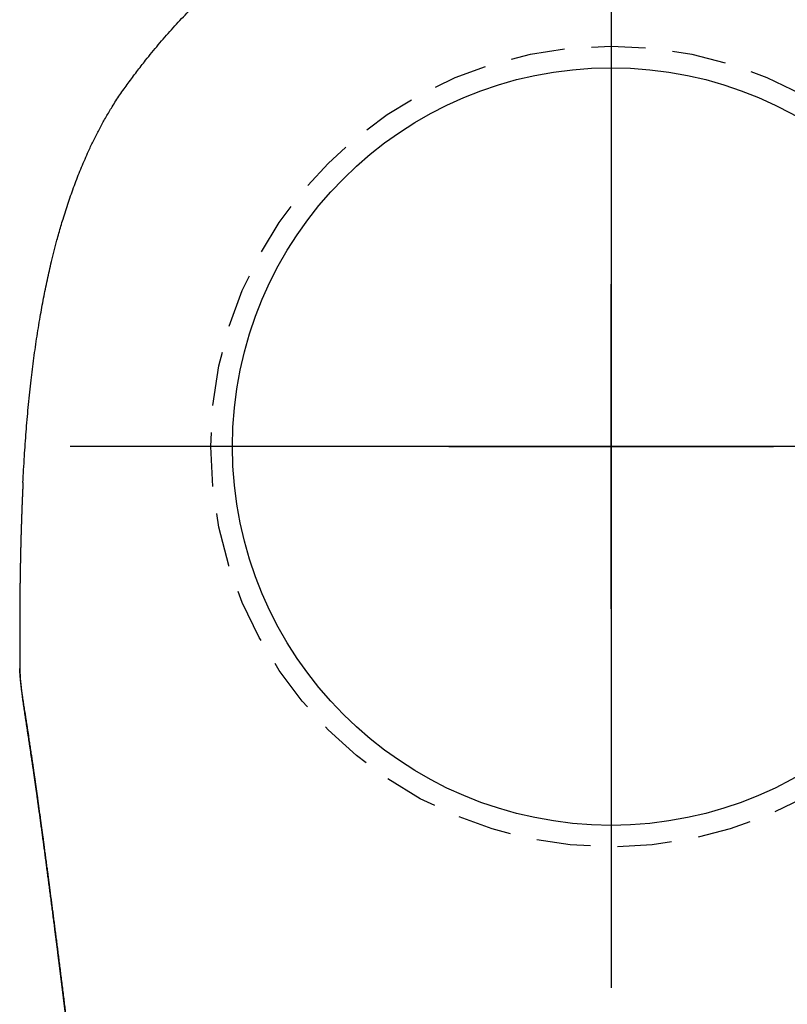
# Model space of a CAD drawing. Header units: centimetres. Extents: x 4120 to 19220, y -7417 to 180.
# Tile 201 of 223: x 18068.01 to 18071.56, y -2496.04 to -2491.49. Entities that reach past the tile are written whole.
import ezdxf

# ---------------------------------------------------------------- set-up
doc = ezdxf.new("R2010")
doc.units = ezdxf.units.CM
doc.linetypes.add('HIDDEN', pattern=[0.375, 0.25, -0.125])
doc.layers.add('URZĄDZENIA SANITARNE', color=6, linetype='Continuous')

# ---------------------------------------------------------------- blocks, each defined once
blk = doc.blocks.new('ORAS_ELECTRA')
blk.add_line((-2.7328, -1.0256), (-2.7328, -1.0252))
for points in [[(0, -0.75), (0, 0.75)], [(-0.75, 0), (0.75, 0)]]:
    blk.add_lwpolyline(points)
at = {"color": 9, "linetype": 'HIDDEN', "true_color": 0xb8b8b8}
blk.add_circle((0, 0), 1.85, dxfattribs=at)
for points, knots in [([(-2.7182, -0.1668), (-2.7172, -0.147), (-2.7152, -0.1063), (-2.7117, -0.0469), (-2.7078, 0.0115), (-2.7036, 0.0679), (-2.699, 0.1243), (-2.6939, 0.1806), (-2.6883, 0.2369), (-2.6824, 0.2915), (-2.6762, 0.3443), (-2.6697, 0.3955), (-2.6627, 0.4466), (-2.6553, 0.4977), (-2.6473, 0.5486), (-2.6392, 0.5968), (-2.6311, 0.6423), (-2.6231, 0.6849), (-2.6146, 0.7275), (-2.6057, 0.77), (-2.5963, 0.8124), (-2.5859, 0.8571), (-2.5743, 0.904), (-2.5628, 0.9477), (-2.5523, 0.9857), (-2.5429, 1.0183), (-2.5325, 1.053), (-2.5209, 1.0898), (-2.5081, 1.1286), (-2.4948, 1.1673), (-2.4808, 1.2057), (-2.4663, 1.244), (-2.4512, 1.2817), (-2.4356, 1.3189), (-2.4213, 1.3513), (-2.4083, 1.3796), (-2.3969, 1.4036), (-2.3851, 1.4276), (-2.3729, 1.4516), (-2.3603, 1.4755), (-2.3474, 1.4993), (-2.334, 1.5228), (-2.3203, 1.5462), (-2.3052, 1.571), (-2.2886, 1.5972), (-2.2703, 1.6248), (-2.2513, 1.652), (-2.2319, 1.6788), (-2.2121, 1.7055), (-2.1921, 1.732), (-2.1719, 1.7583), (-2.1487, 1.7879), (-2.1224, 1.8204), (-2.0928, 1.8559), (-2.0627, 1.891), (-2.032, 1.9257), (-2.0008, 1.9598), (-1.9695, 1.993), (-1.9381, 2.0251), (-1.9068, 2.0562), (-1.875, 2.0868), (-1.8449, 2.1148), (-1.8168, 2.1402), (-1.7907, 2.1632), (-1.7642, 2.1858), (-1.7375, 2.2081), (-1.7104, 2.2301), (-1.6829, 2.2517), (-1.6552, 2.2729), (-1.6274, 2.2936), (-1.5994, 2.3137), (-1.5714, 2.3334), (-1.5432, 2.3526), (-1.5146, 2.3715), (-1.4857, 2.39), (-1.4549, 2.4091), (-1.4219, 2.4289), (-1.3868, 2.4491), (-1.3514, 2.4687), (-1.3156, 2.4877), (-1.2794, 2.5062), (-1.2429, 2.524), (-1.206, 2.5412), (-1.1713, 2.5568), (-1.1388, 2.5707), (-1.1085, 2.5832), (-1.078, 2.5953), (-1.0466, 2.6073), (-1.0143, 2.6191), (-0.981, 2.6307), (-0.9476, 2.6418), (-0.914, 2.6524), (-0.8774, 2.6635), (-0.8377, 2.6747), (-0.7949, 2.6861), (-0.752, 2.6968), (-0.7093, 2.7066), (-0.667, 2.7156), (-0.625, 2.7239), (-0.5829, 2.7315), (-0.5406, 2.7385), (-0.4982, 2.7449), (-0.4556, 2.7507), (-0.413, 2.756), (-0.3692, 2.7607), (-0.3242, 2.765), (-0.2781, 2.7687), (-0.2319, 2.7718), (-0.1856, 2.7743), (-0.1393, 2.7762), (-0.0929, 2.7775), (-0.0464, 2.7784), (-0.0155, 2.7785), (0, 2.7785)], [0, 0, 0, 0, 0.013173, 0.026968, 0.039452, 0.051937, 0.064422, 0.076914, 0.089407, 0.101899, 0.113285, 0.124672, 0.136058, 0.147455, 0.158851, 0.170247, 0.179829, 0.189411, 0.198992, 0.208583, 0.218175, 0.227766, 0.23898, 0.250194, 0.257677, 0.26516, 0.272643, 0.281669, 0.290696, 0.299723, 0.308767, 0.317812, 0.326856, 0.335668, 0.34448, 0.350363, 0.356246, 0.362128, 0.368095, 0.374062, 0.380028, 0.386007, 0.391986, 0.397965, 0.405267, 0.412569, 0.419883, 0.427198, 0.434531, 0.441864, 0.4492, 0.456536, 0.466738, 0.476941, 0.487144, 0.497369, 0.507594, 0.517819, 0.527563, 0.537306, 0.54706, 0.556814, 0.564498, 0.572181, 0.57987, 0.587559, 0.595265, 0.602971, 0.610683, 0.618395, 0.625946, 0.633498, 0.64105, 0.648615, 0.656181, 0.663746, 0.672684, 0.681623, 0.690563, 0.699501, 0.708481, 0.717462, 0.726443, 0.735423, 0.742659, 0.749896, 0.757138, 0.764379, 0.772158, 0.779938, 0.787719, 0.795499, 0.803277, 0.813049, 0.822822, 0.832595, 0.842367, 0.851817, 0.861268, 0.870718, 0.880168, 0.889651, 0.899134, 0.908618, 0.918101, 0.928321, 0.938541, 0.948768, 0.958996, 0.969244, 0.979492, 0.989746, 1, 1, 1, 1]), ([(2.6687, 0.4019), (2.6666, 0.4174), (2.6629, 0.4456), (2.6569, 0.4863), (2.6511, 0.5241), (2.6451, 0.5618), (2.6384, 0.6015), (2.631, 0.6429), (2.6228, 0.6863), (2.6142, 0.7295), (2.6051, 0.7727), (2.5955, 0.8158), (2.5855, 0.8586), (2.575, 0.901), (2.564, 0.9432), (2.5525, 0.9852), (2.5404, 1.0269), (2.5278, 1.0682), (2.5146, 1.1092), (2.5008, 1.15), (2.4876, 1.1872), (2.4752, 1.2207), (2.4636, 1.2507), (2.4516, 1.2806), (2.4392, 1.3103), (2.4264, 1.3399), (2.4131, 1.3693), (2.3994, 1.3986), (2.3845, 1.429), (2.3683, 1.4605), (2.3527, 1.4895), (2.3387, 1.5147), (2.3263, 1.5361), (2.3125, 1.5592), (2.2971, 1.5839), (2.28, 1.6101), (2.2625, 1.636), (2.2424, 1.6644), (2.2197, 1.6954), (2.1946, 1.7289), (2.17, 1.7608), (2.1459, 1.7913), (2.1224, 1.8203), (2.0986, 1.849), (2.0744, 1.8775), (2.0498, 1.9056), (2.0236, 1.9349), (1.9958, 1.9652), (1.9661, 1.9964), (1.936, 2.0272), (1.9054, 2.0576), (1.8742, 2.0875), (1.8443, 2.1153), (1.8157, 2.1411), (1.7885, 2.1651), (1.761, 2.1886), (1.733, 2.2117), (1.7048, 2.2345), (1.6762, 2.2569), (1.6472, 2.2789), (1.6167, 2.3014), (1.5845, 2.3243), (1.5507, 2.3476), (1.5164, 2.3703), (1.4818, 2.3925), (1.4467, 2.4141), (1.4111, 2.4351), (1.3753, 2.4556), (1.3419, 2.4738), (1.3111, 2.49), (1.2831, 2.5043), (1.2548, 2.5182), (1.2264, 2.5318), (1.1977, 2.545), (1.1687, 2.5579), (1.1395, 2.5704), (1.1098, 2.5826), (1.0801, 2.5945), (1.0473, 2.607), (1.0114, 2.6201), (0.9725, 2.6336), (0.9332, 2.6464), (0.8938, 2.6586), (0.8541, 2.6701), (0.8161, 2.6806), (0.7797, 2.6899), (0.7452, 2.6983), (0.7105, 2.7063), (0.6756, 2.7138), (0.6407, 2.7208), (0.6056, 2.7274), (0.5704, 2.7336), (0.5333, 2.7397), (0.4941, 2.7455), (0.4529, 2.7511), (0.4116, 2.7561), (0.3687, 2.7607), (0.3242, 2.765), (0.2781, 2.7687), (0.2319, 2.7718), (0.1856, 2.7743), (0.1392, 2.7762), (0.0928, 2.7775), (0.0464, 2.7784), (0.0155, 2.7785), (0, 2.7785)], [0, 0, 0, 0, 0.011884, 0.021541, 0.031198, 0.040858, 0.050517, 0.061658, 0.072798, 0.083938, 0.09509, 0.106242, 0.117393, 0.128399, 0.139405, 0.150419, 0.161432, 0.172305, 0.183178, 0.19406, 0.204942, 0.213072, 0.221203, 0.229333, 0.237463, 0.245619, 0.253775, 0.261931, 0.270086, 0.279443, 0.288799, 0.295047, 0.301296, 0.307544, 0.315447, 0.323352, 0.331258, 0.339161, 0.34974, 0.36032, 0.370899, 0.380327, 0.389756, 0.399185, 0.408626, 0.418068, 0.427509, 0.43839, 0.449271, 0.460152, 0.471056, 0.481961, 0.492865, 0.502019, 0.511174, 0.520329, 0.529483, 0.538667, 0.547851, 0.557036, 0.566219, 0.5766, 0.586982, 0.597364, 0.607745, 0.618173, 0.628604, 0.639034, 0.649463, 0.65742, 0.665378, 0.673335, 0.681305, 0.689275, 0.697245, 0.705338, 0.713432, 0.721531, 0.729629, 0.740047, 0.750464, 0.760882, 0.771325, 0.781768, 0.792212, 0.801205, 0.8102, 0.819195, 0.828189, 0.837207, 0.846227, 0.855246, 0.864265, 0.874765, 0.885266, 0.895775, 0.906283, 0.917982, 0.929681, 0.941381, 0.953079, 0.964809, 0.97654, 0.98827, 1, 1, 1, 1]), ([(-2.7182, -0.1668), (-2.7182, -0.1669), (-2.7183, -0.1674), (-2.7183, -0.1684), (-2.7184, -0.1699), (-2.7185, -0.1716), (-2.7185, -0.1734), (-2.7186, -0.1751), (-2.7187, -0.1766), (-2.7188, -0.178), (-2.7188, -0.1794), (-2.7189, -0.1809), (-2.719, -0.1822), (-2.719, -0.1835), (-2.7191, -0.1849), (-2.7192, -0.1864), (-2.7192, -0.1881), (-2.7193, -0.1901), (-2.7194, -0.192), (-2.7195, -0.1939), (-2.7196, -0.1957), (-2.7197, -0.1974), (-2.7197, -0.1989), (-2.7198, -0.2003), (-2.7199, -0.2018), (-2.7199, -0.2033), (-2.72, -0.2052), (-2.7201, -0.2073), (-2.7202, -0.2095), (-2.7203, -0.2117), (-2.7204, -0.2137), (-2.7205, -0.2155), (-2.7205, -0.217), (-2.7206, -0.2184), (-2.7206, -0.2196), (-2.7207, -0.221), (-2.7208, -0.2225), (-2.7208, -0.2242), (-2.7209, -0.2262), (-2.721, -0.2284), (-2.7211, -0.2307), (-2.7212, -0.2329), (-2.7213, -0.2347), (-2.7213, -0.2361), (-2.7214, -0.2373), (-2.7214, -0.2384), (-2.7215, -0.2395), (-2.7215, -0.2406), (-2.7216, -0.2418), (-2.7216, -0.243), (-2.7217, -0.2444), (-2.7218, -0.2459), (-2.7218, -0.2476), (-2.7219, -0.2495), (-2.722, -0.2514), (-2.722, -0.2532), (-2.7221, -0.2548), (-2.7222, -0.2561), (-2.7222, -0.2574), (-2.7223, -0.2587), (-2.7223, -0.26), (-2.7224, -0.2616), (-2.7225, -0.2633), (-2.7225, -0.2653), (-2.7226, -0.2674), (-2.7227, -0.2695), (-2.7228, -0.2714), (-2.7228, -0.2731), (-2.7229, -0.2747), (-2.723, -0.2761), (-2.723, -0.2774), (-2.7231, -0.2788), (-2.7231, -0.2804), (-2.7232, -0.2821), (-2.7233, -0.2841), (-2.7233, -0.2863), (-2.7234, -0.2886), (-2.7235, -0.2908), (-2.7236, -0.2929), (-2.7237, -0.2947), (-2.7237, -0.2962), (-2.7238, -0.2976), (-2.7238, -0.299), (-2.7239, -0.3004), (-2.7239, -0.3018), (-2.724, -0.3035), (-2.724, -0.3053), (-2.7241, -0.3072), (-2.7242, -0.3091), (-2.7242, -0.311), (-2.7243, -0.3127), (-2.7244, -0.3142), (-2.7244, -0.3155), (-2.7245, -0.3167), (-2.7245, -0.3179), (-2.7245, -0.3192), (-2.7246, -0.3205), (-2.7246, -0.3219), (-2.7247, -0.3236), (-2.7248, -0.3256), (-2.7248, -0.3277), (-2.7249, -0.3299), (-2.725, -0.3321), (-2.7251, -0.3341), (-2.7251, -0.3359), (-2.7252, -0.3375), (-2.7252, -0.339), (-2.7253, -0.3405), (-2.7253, -0.3422), (-2.7254, -0.3439), (-2.7254, -0.3459), (-2.7255, -0.3481), (-2.7256, -0.3505), (-2.7257, -0.3529), (-2.7257, -0.355), (-2.7258, -0.3567), (-2.7258, -0.358), (-2.7259, -0.3593), (-2.7259, -0.3605), (-2.726, -0.3617), (-2.726, -0.363), (-2.7261, -0.3645), (-2.7261, -0.3662), (-2.7262, -0.3681), (-2.7262, -0.3702), (-2.7263, -0.3723), (-2.7264, -0.3744), (-2.7264, -0.3763), (-2.7265, -0.3782), (-2.7265, -0.3798), (-2.7266, -0.3812), (-2.7266, -0.3825), (-2.7266, -0.3838), (-2.7267, -0.385), (-2.7267, -0.3864), (-2.7268, -0.3878), (-2.7268, -0.3894), (-2.7269, -0.3912), (-2.7269, -0.3932), (-2.727, -0.3954), (-2.7271, -0.3976), (-2.7271, -0.3998), (-2.7272, -0.4018), (-2.7272, -0.4036), (-2.7273, -0.4055), (-2.7273, -0.4075), (-2.7274, -0.4097), (-2.7275, -0.4119), (-2.7275, -0.414), (-2.7276, -0.416), (-2.7276, -0.418), (-2.7277, -0.42), (-2.7277, -0.4217), (-2.7278, -0.4231), (-2.7278, -0.4243), (-2.7278, -0.4254), (-2.7279, -0.4265), (-2.7279, -0.4277), (-2.7279, -0.4289), (-2.728, -0.4302), (-2.728, -0.4316), (-2.728, -0.4331), (-2.7281, -0.435), (-2.7282, -0.437), (-2.7282, -0.4392), (-2.7283, -0.4414), (-2.7283, -0.4435), (-2.7284, -0.4454), (-2.7284, -0.447), (-2.7284, -0.4484), (-2.7285, -0.4495), (-2.7285, -0.4505), (-2.7285, -0.4514), (-2.7285, -0.4524), (-2.7286, -0.4533), (-2.7286, -0.4543), (-2.7286, -0.4554), (-2.7287, -0.4567), (-2.7287, -0.4584), (-2.7287, -0.4605), (-2.7288, -0.4627), (-2.7289, -0.4651), (-2.7289, -0.4672), (-2.729, -0.4692), (-2.729, -0.4711), (-2.729, -0.4728), (-2.7291, -0.4743), (-2.7291, -0.4758), (-2.7291, -0.4772), (-2.7292, -0.4788), (-2.7292, -0.4805), (-2.7293, -0.4824), (-2.7293, -0.4846), (-2.7294, -0.4869), (-2.7294, -0.4893), (-2.7295, -0.4916), (-2.7295, -0.4938), (-2.7296, -0.4959), (-2.7296, -0.4978), (-2.7297, -0.4996), (-2.7297, -0.5012), (-2.7297, -0.5027), (-2.7298, -0.5043), (-2.7298, -0.5061), (-2.7298, -0.508), (-2.7299, -0.5101), (-2.7299, -0.5122), (-2.73, -0.5144), (-2.73, -0.5167), (-2.7301, -0.5189), (-2.7301, -0.5212), (-2.7302, -0.5233), (-2.7302, -0.5253), (-2.7302, -0.5274), (-2.7303, -0.5294), (-2.7303, -0.5314), (-2.7304, -0.5334), (-2.7304, -0.5357), (-2.7304, -0.5381), (-2.7305, -0.5404), (-2.7305, -0.5427), (-2.7306, -0.5449), (-2.7306, -0.547), (-2.7306, -0.549), (-2.7307, -0.5509), (-2.7307, -0.5529), (-2.7308, -0.5549), (-2.7308, -0.557), (-2.7308, -0.5594), (-2.7309, -0.5622), (-2.7309, -0.565), (-2.731, -0.5677), (-2.731, -0.5702), (-2.7311, -0.5724), (-2.7311, -0.5743), (-2.7311, -0.576), (-2.7312, -0.5776), (-2.7312, -0.5792), (-2.7312, -0.5806), (-2.7312, -0.5818), (-2.7312, -0.583), (-2.7313, -0.5843), (-2.7313, -0.5859), (-2.7313, -0.5877), (-2.7313, -0.5896), (-2.7314, -0.5918), (-2.7314, -0.594), (-2.7315, -0.5963), (-2.7315, -0.5984), (-2.7315, -0.6001), (-2.7315, -0.6017), (-2.7316, -0.6031), (-2.7316, -0.6045), (-2.7316, -0.6059), (-2.7316, -0.6073), (-2.7316, -0.6088), (-2.7317, -0.6106), (-2.7317, -0.6128), (-2.7317, -0.6152), (-2.7318, -0.6178), (-2.7318, -0.6203), (-2.7318, -0.6226), (-2.7319, -0.6245), (-2.7319, -0.6261), (-2.7319, -0.6275), (-2.7319, -0.6287), (-2.7319, -0.63), (-2.732, -0.6315), (-2.732, -0.6332), (-2.732, -0.6349), (-2.732, -0.6367), (-2.732, -0.6386), (-2.7321, -0.6407), (-2.7321, -0.643), (-2.7321, -0.6455), (-2.7322, -0.648), (-2.7322, -0.6505), (-2.7322, -0.653), (-2.7323, -0.6554), (-2.7323, -0.6577), (-2.7323, -0.6597), (-2.7323, -0.6617), (-2.7323, -0.6633), (-2.7324, -0.6647), (-2.7324, -0.666), (-2.7324, -0.6674), (-2.7324, -0.6692), (-2.7324, -0.6712), (-2.7325, -0.6735), (-2.7325, -0.6759), (-2.7325, -0.6783), (-2.7325, -0.6806), (-2.7326, -0.6828), (-2.7326, -0.6846), (-2.7326, -0.6862), (-2.7326, -0.6875), (-2.7326, -0.6888), (-2.7326, -0.69), (-2.7326, -0.6914), (-2.7327, -0.693), (-2.7327, -0.6949), (-2.7327, -0.6969), (-2.7327, -0.6992), (-2.7327, -0.7018), (-2.7328, -0.7045), (-2.7328, -0.7074), (-2.7328, -0.7102), (-2.7328, -0.7129), (-2.7328, -0.7153), (-2.7329, -0.7175), (-2.7329, -0.7195), (-2.7329, -0.7213), (-2.7329, -0.723), (-2.7329, -0.7248), (-2.7329, -0.7266), (-2.7329, -0.7286), (-2.733, -0.7309), (-2.733, -0.7335), (-2.733, -0.7364), (-2.733, -0.7393), (-2.733, -0.7422), (-2.7331, -0.745), (-2.7331, -0.7475), (-2.7331, -0.7497), (-2.7331, -0.7517), (-2.7331, -0.7536), (-2.7331, -0.7554), (-2.7331, -0.7571), (-2.7331, -0.7588), (-2.7332, -0.7604), (-2.7332, -0.7621), (-2.7332, -0.7641), (-2.7332, -0.7662), (-2.7332, -0.7687), (-2.7332, -0.7715), (-2.7332, -0.7745), (-2.7332, -0.7773), (-2.7333, -0.7799), (-2.7333, -0.7822), (-2.7333, -0.7844), (-2.7333, -0.7862), (-2.7333, -0.7879), (-2.7333, -0.7895), (-2.7333, -0.7911), (-2.7333, -0.7927), (-2.7333, -0.7944), (-2.7333, -0.7964), (-2.7333, -0.7986), (-2.7333, -0.8013), (-2.7333, -0.8043), (-2.7334, -0.8076), (-2.7334, -0.8108), (-2.7334, -0.8138), (-2.7334, -0.8164), (-2.7334, -0.8187), (-2.7334, -0.8207), (-2.7334, -0.8226), (-2.7334, -0.8244), (-2.7334, -0.8262), (-2.7334, -0.8281), (-2.7334, -0.8302), (-2.7334, -0.8325), (-2.7334, -0.8351), (-2.7334, -0.8379), (-2.7334, -0.8409), (-2.7334, -0.8439), (-2.7334, -0.8468), (-2.7334, -0.8496), (-2.7334, -0.8521), (-2.7334, -0.8546), (-2.7334, -0.8572), (-2.7334, -0.8598), (-2.7334, -0.8625), (-2.7334, -0.8653), (-2.7334, -0.8684), (-2.7334, -0.8717), (-2.7334, -0.8753), (-2.7334, -0.879), (-2.7334, -0.8825), (-2.7334, -0.8858), (-2.7334, -0.8888), (-2.7334, -0.8916), (-2.7334, -0.8942), (-2.7334, -0.8966), (-2.7334, -0.8988), (-2.7334, -0.901), (-2.7334, -0.9031), (-2.7334, -0.9053), (-2.7334, -0.9078), (-2.7334, -0.9106), (-2.7334, -0.9137), (-2.7334, -0.9169), (-2.7333, -0.9203), (-2.7333, -0.9238), (-2.7333, -0.9268), (-2.7333, -0.9295), (-2.7333, -0.9315), (-2.7333, -0.9334), (-2.7333, -0.935), (-2.7333, -0.9368), (-2.7333, -0.9387), (-2.7333, -0.9407), (-2.7333, -0.9428), (-2.7333, -0.945), (-2.7333, -0.9474), (-2.7332, -0.9501), (-2.7332, -0.9539), (-2.7332, -0.9588), (-2.7332, -0.9645), (-2.7331, -0.9697), (-2.7331, -0.9742), (-2.7331, -0.9779), (-2.7331, -0.9814), (-2.7331, -0.9844), (-2.733, -0.9871), (-2.733, -0.9896), (-2.733, -0.9924), (-2.733, -0.9957), (-2.733, -0.9995), (-2.7329, -1.0038), (-2.7329, -1.0082), (-2.7329, -1.0122), (-2.7328, -1.0159), (-2.7328, -1.0193), (-2.7328, -1.0224), (-2.7328, -1.0243), (-2.7328, -1.0252)], [0, 0, 0, 0, 0.000152, 0.001738, 0.003576, 0.005666, 0.007918, 0.00995, 0.011718, 0.013224, 0.015073, 0.016792, 0.018381, 0.019883, 0.021398, 0.023208, 0.025315, 0.027713, 0.030083, 0.032236, 0.034497, 0.036532, 0.038367, 0.040001, 0.041569, 0.043442, 0.045661, 0.048226, 0.05092, 0.053547, 0.056073, 0.058129, 0.059941, 0.061508, 0.062923, 0.064514, 0.066308, 0.068307, 0.070736, 0.073389, 0.076249, 0.078895, 0.081142, 0.082711, 0.084022, 0.085305, 0.086622, 0.087973, 0.089358, 0.090788, 0.092416, 0.094242, 0.096266, 0.098439, 0.100952, 0.103103, 0.104892, 0.106433, 0.107972, 0.109489, 0.111017, 0.112811, 0.115009, 0.117311, 0.119904, 0.122388, 0.124644, 0.126679, 0.128538, 0.130228, 0.13175, 0.133343, 0.135164, 0.137275, 0.139677, 0.1423, 0.144999, 0.147776, 0.150272, 0.152407, 0.154212, 0.155774, 0.157369, 0.159006, 0.160692, 0.162616, 0.164861, 0.167089, 0.169508, 0.171747, 0.17374, 0.175484, 0.176999, 0.178446, 0.179868, 0.181329, 0.182788, 0.184495, 0.186511, 0.188837, 0.191423, 0.194109, 0.196725, 0.199178, 0.201343, 0.20322, 0.204818, 0.206658, 0.20859, 0.210615, 0.212878, 0.215501, 0.218487, 0.221519, 0.224132, 0.225888, 0.227404, 0.228872, 0.230338, 0.231826, 0.233338, 0.235075, 0.23708, 0.239351, 0.241808, 0.244292, 0.246771, 0.249173, 0.25136, 0.253272, 0.25491, 0.256375, 0.257859, 0.259367, 0.2609, 0.262551, 0.264461, 0.266631, 0.269061, 0.271515, 0.274401, 0.276915, 0.279135, 0.281384, 0.283507, 0.285739, 0.288394, 0.291471, 0.293613, 0.295927, 0.298407, 0.300749, 0.302771, 0.304473, 0.305854, 0.306991, 0.308408, 0.309834, 0.311271, 0.312717, 0.314335, 0.316156, 0.318315, 0.320809, 0.323423, 0.325999, 0.328474, 0.330699, 0.332623, 0.334245, 0.335452, 0.336602, 0.337749, 0.338892, 0.340032, 0.341168, 0.342344, 0.343812, 0.345852, 0.34831, 0.351141, 0.353866, 0.35647, 0.358824, 0.360953, 0.362985, 0.36476, 0.36644, 0.368164, 0.369931, 0.371892, 0.374145, 0.37672, 0.379603, 0.382414, 0.384977, 0.387677, 0.390132, 0.392429, 0.394572, 0.396302, 0.398103, 0.399976, 0.401971, 0.404214, 0.406663, 0.409347, 0.411955, 0.414337, 0.417242, 0.419852, 0.422308, 0.424631, 0.427032, 0.429568, 0.431702, 0.434105, 0.436783, 0.439698, 0.442463, 0.444979, 0.447674, 0.450156, 0.452488, 0.454694, 0.456947, 0.459238, 0.461684, 0.464524, 0.467778, 0.471245, 0.474425, 0.477309, 0.479887, 0.482153, 0.484091, 0.485962, 0.487835, 0.489709, 0.490801, 0.492111, 0.493684, 0.495522, 0.497624, 0.499948, 0.502219, 0.505177, 0.507911, 0.510295, 0.512314, 0.514088, 0.515695, 0.517301, 0.518908, 0.520514, 0.522268, 0.52435, 0.526855, 0.529767, 0.532845, 0.536016, 0.53857, 0.540789, 0.542671, 0.544217, 0.545506, 0.54678, 0.548781, 0.550785, 0.552842, 0.554821, 0.55703, 0.559468, 0.562132, 0.565022, 0.568099, 0.57101, 0.573675, 0.576681, 0.579354, 0.581706, 0.583881, 0.586064, 0.587479, 0.588898, 0.590496, 0.592482, 0.594855, 0.597562, 0.600409, 0.603231, 0.606004, 0.608531, 0.610685, 0.612468, 0.613931, 0.615355, 0.616779, 0.618203, 0.620197, 0.622313, 0.624701, 0.627364, 0.630321, 0.633519, 0.63696, 0.640262, 0.64334, 0.646223, 0.648774, 0.650988, 0.653006, 0.655025, 0.657009, 0.659013, 0.66131, 0.663994, 0.667097, 0.670392, 0.673855, 0.677326, 0.680484, 0.683321, 0.685883, 0.688201, 0.690295, 0.692341, 0.694388, 0.696436, 0.698119, 0.700073, 0.702308, 0.704817, 0.707451, 0.710901, 0.714438, 0.717759, 0.72074, 0.723401, 0.725836, 0.728058, 0.72988, 0.731699, 0.733519, 0.73534, 0.73725, 0.739483, 0.742053, 0.74491, 0.748646, 0.752514, 0.75627, 0.759686, 0.762766, 0.765285, 0.767546, 0.76965, 0.771754, 0.773859, 0.775944, 0.778284, 0.780953, 0.783932, 0.787179, 0.790621, 0.794136, 0.797494, 0.800688, 0.803605, 0.80617, 0.80928, 0.812308, 0.815316, 0.818495, 0.822006, 0.825794, 0.829925, 0.834183, 0.83844, 0.842028, 0.845441, 0.848651, 0.85162, 0.854326, 0.856865, 0.859258, 0.861652, 0.864136, 0.866968, 0.870163, 0.873647, 0.877387, 0.881303, 0.885215, 0.889085, 0.891812, 0.89417, 0.896169, 0.898033, 0.899843, 0.902176, 0.904456, 0.906824, 0.909292, 0.911918, 0.914947, 0.91839, 0.924927, 0.931475, 0.938007, 0.942595, 0.946774, 0.950576, 0.954148, 0.956956, 0.95978, 0.96287, 0.966308, 0.970981, 0.975853, 0.980762, 0.98567, 0.989526, 0.993381, 0.996961, 1, 1, 1, 1]), ([(-2.3674, -4.175), (-2.3684, -4.1615), (-2.3703, -4.1346), (-2.3734, -4.0945), (-2.3764, -4.0546), (-2.3795, -4.0149), (-2.3826, -3.9755), (-2.3857, -3.9364), (-2.3889, -3.8974), (-2.3921, -3.8588), (-2.3953, -3.8204), (-2.3985, -3.7822), (-2.4018, -3.7443), (-2.4051, -3.7067), (-2.4084, -3.6694), (-2.4118, -3.6324), (-2.4152, -3.5952), (-2.4186, -3.5579), (-2.4221, -3.5205), (-2.4257, -3.4835), (-2.4292, -3.4467), (-2.4328, -3.4095), (-2.4365, -3.3718), (-2.4404, -3.3337), (-2.4442, -3.2959), (-2.448, -3.2586), (-2.4519, -3.2216), (-2.4557, -3.185), (-2.4596, -3.1488), (-2.4634, -3.1129), (-2.4672, -3.0775), (-2.4711, -3.0423), (-2.4749, -3.0074), (-2.4788, -2.9727), (-2.4827, -2.9385), (-2.4865, -2.9047), (-2.4903, -2.8713), (-2.4941, -2.8384), (-2.4979, -2.8059), (-2.5017, -2.7739), (-2.5054, -2.7422), (-2.5091, -2.7109), (-2.5129, -2.6799), (-2.5166, -2.6492), (-2.5202, -2.619), (-2.5239, -2.5891), (-2.5276, -2.5583), (-2.5315, -2.5267), (-2.5356, -2.4942), (-2.5396, -2.4623), (-2.5435, -2.4309), (-2.5474, -2.4001), (-2.5512, -2.3698), (-2.555, -2.3401), (-2.5587, -2.3108), (-2.5624, -2.282), (-2.5661, -2.2536), (-2.5696, -2.2257), (-2.5732, -2.1981), (-2.5768, -2.1708), (-2.5803, -2.1438), (-2.5837, -2.1172), (-2.5871, -2.0912), (-2.5905, -2.0657), (-2.5938, -2.0407), (-2.597, -2.0162), (-2.6002, -1.9921), (-2.6033, -1.9685), (-2.6067, -1.9434), (-2.6102, -1.9168), (-2.6139, -1.889), (-2.6175, -1.8619), (-2.6209, -1.8365), (-2.6241, -1.8127), (-2.6271, -1.7904), (-2.6301, -1.7687), (-2.633, -1.7473), (-2.6358, -1.7265), (-2.6389, -1.7044), (-2.6421, -1.6812), (-2.6454, -1.657), (-2.6487, -1.6334), (-2.6518, -1.6106), (-2.6549, -1.5884), (-2.658, -1.5668), (-2.6609, -1.5458), (-2.6638, -1.5254), (-2.6667, -1.5056), (-2.6693, -1.4873), (-2.6718, -1.4702), (-2.6741, -1.4544), (-2.6764, -1.439), (-2.6786, -1.424), (-2.6808, -1.4094), (-2.6829, -1.3951), (-2.685, -1.3813), (-2.687, -1.3678), (-2.6893, -1.3524), (-2.6919, -1.3355), (-2.6947, -1.3171), (-2.6974, -1.2995), (-2.7, -1.2826), (-2.7025, -1.2663), (-2.705, -1.2507), (-2.7073, -1.2358), (-2.7095, -1.2214), (-2.7116, -1.2076), (-2.7136, -1.1944), (-2.7155, -1.1818), (-2.7174, -1.1696), (-2.7191, -1.158), (-2.7207, -1.1467), (-2.7223, -1.1358), (-2.7237, -1.1252), (-2.7251, -1.1151), (-2.7263, -1.1055), (-2.7274, -1.0962), (-2.7285, -1.0873), (-2.7294, -1.0788), (-2.7302, -1.0705), (-2.731, -1.0623), (-2.7316, -1.0542), (-2.7322, -1.0452), (-2.7326, -1.0356), (-2.7327, -1.0289), (-2.7328, -1.0256)], [0, 0, 0, 0, 0.005042, 0.010085, 0.015128, 0.020171, 0.025213, 0.030256, 0.035299, 0.040342, 0.045385, 0.050427, 0.055469, 0.060512, 0.065555, 0.070598, 0.075641, 0.080861, 0.086082, 0.091303, 0.096524, 0.101745, 0.107324, 0.112903, 0.118483, 0.124063, 0.129642, 0.135243, 0.140845, 0.146447, 0.152049, 0.15765, 0.163343, 0.169037, 0.174731, 0.180424, 0.186117, 0.19181, 0.197503, 0.203197, 0.20889, 0.214583, 0.220354, 0.226126, 0.231897, 0.237669, 0.24344, 0.250034, 0.256627, 0.263221, 0.269814, 0.276407, 0.283, 0.289593, 0.296186, 0.302832, 0.309478, 0.316124, 0.322769, 0.32959, 0.336411, 0.343232, 0.350054, 0.356874, 0.363694, 0.370515, 0.377336, 0.384156, 0.390977, 0.399572, 0.408167, 0.416763, 0.425358, 0.432951, 0.440545, 0.448138, 0.455736, 0.463333, 0.470931, 0.480459, 0.489988, 0.499517, 0.509046, 0.518575, 0.528119, 0.537663, 0.547208, 0.556752, 0.566296, 0.57459, 0.582884, 0.591178, 0.599474, 0.60777, 0.616066, 0.624348, 0.63263, 0.640912, 0.653338, 0.665764, 0.678196, 0.690629, 0.703064, 0.715499, 0.727922, 0.740344, 0.752769, 0.765193, 0.777621, 0.79005, 0.802479, 0.814908, 0.827734, 0.84056, 0.853387, 0.866213, 0.879042, 0.891871, 0.904701, 0.917531, 0.931434, 0.945337, 0.95924, 0.980096, 1, 1, 1, 1]), ([(-2.7328, -1.0258), (-2.7328, -1.0261), (-2.7328, -1.0297), (-2.7326, -1.0368), (-2.7322, -1.0473), (-2.7317, -1.0582), (-2.731, -1.0693), (-2.7302, -1.0799), (-2.7293, -1.0899), (-2.7284, -1.0992), (-2.7274, -1.1084), (-2.7264, -1.1174), (-2.7254, -1.1265), (-2.7243, -1.1354), (-2.7231, -1.1445), (-2.722, -1.1532), (-2.7208, -1.1619), (-2.7197, -1.1704), (-2.7185, -1.1788), (-2.7173, -1.1872), (-2.7161, -1.1955), (-2.7149, -1.2038), (-2.7137, -1.2122), (-2.7124, -1.2205), (-2.7112, -1.2289), (-2.7099, -1.2372), (-2.7087, -1.2456), (-2.7074, -1.2541), (-2.7061, -1.2626), (-2.7048, -1.2711), (-2.7035, -1.2797), (-2.7022, -1.2883), (-2.7009, -1.297), (-2.6995, -1.3058), (-2.6982, -1.3147), (-2.6968, -1.3236), (-2.6955, -1.3327), (-2.6941, -1.3418), (-2.6927, -1.351), (-2.6913, -1.3602), (-2.6899, -1.3695), (-2.6885, -1.3789), (-2.687, -1.3884), (-2.6856, -1.3979), (-2.6842, -1.4075), (-2.6827, -1.4173), (-2.6813, -1.4271), (-2.6798, -1.4369), (-2.6783, -1.4469), (-2.6768, -1.457), (-2.6754, -1.4672), (-2.6739, -1.4774), (-2.6723, -1.4878), (-2.6708, -1.4983), (-2.6693, -1.5088), (-2.6678, -1.5193), (-2.6663, -1.5299), (-2.6648, -1.5405), (-2.6632, -1.5513), (-2.6617, -1.5621), (-2.6601, -1.5731), (-2.6586, -1.5841), (-2.657, -1.5952), (-2.6555, -1.6064), (-2.6539, -1.6177), (-2.6523, -1.6291), (-2.6507, -1.6406), (-2.6491, -1.6522), (-2.6475, -1.6639), (-2.6458, -1.6756), (-2.6442, -1.6875), (-2.6425, -1.6995), (-2.6409, -1.7116), (-2.6392, -1.7238), (-2.6375, -1.7361), (-2.6359, -1.7484), (-2.6342, -1.7608), (-2.6325, -1.7734), (-2.6308, -1.7859), (-2.6291, -1.7986), (-2.6273, -1.8114), (-2.6256, -1.8243), (-2.6239, -1.8372), (-2.6221, -1.8503), (-2.6203, -1.8634), (-2.6186, -1.8765), (-2.6168, -1.8898), (-2.615, -1.9031), (-2.6132, -1.9165), (-2.6115, -1.93), (-2.6097, -1.9436), (-2.6078, -1.9572), (-2.606, -1.971), (-2.6042, -1.9848), (-2.6024, -1.9987), (-2.6005, -2.0127), (-2.5987, -2.0267), (-2.5968, -2.0408), (-2.5949, -2.055), (-2.593, -2.0695), (-2.5911, -2.084), (-2.5892, -2.0986), (-2.5873, -2.1133), (-2.5854, -2.128), (-2.5835, -2.1427), (-2.5815, -2.1576), (-2.5796, -2.1725), (-2.5777, -2.1875), (-2.5757, -2.2025), (-2.5738, -2.2176), (-2.5718, -2.2328), (-2.5698, -2.2481), (-2.5679, -2.2635), (-2.5659, -2.2789), (-2.5639, -2.2944), (-2.5619, -2.31), (-2.5599, -2.3256), (-2.5579, -2.3414), (-2.5559, -2.3572), (-2.5539, -2.3731), (-2.5519, -2.3891), (-2.5498, -2.4052), (-2.5478, -2.4214), (-2.5458, -2.4377), (-2.5437, -2.4541), (-2.5416, -2.4706), (-2.5396, -2.487), (-2.5375, -2.5036), (-2.5355, -2.5202), (-2.5334, -2.5369), (-2.5313, -2.5537), (-2.5293, -2.5705), (-2.5272, -2.5874), (-2.5251, -2.6044), (-2.5231, -2.6214), (-2.521, -2.6386), (-2.5189, -2.6558), (-2.5168, -2.6731), (-2.5147, -2.6905), (-2.5127, -2.7079), (-2.5106, -2.7254), (-2.5085, -2.743), (-2.5064, -2.7607), (-2.5043, -2.7784), (-2.5022, -2.7963), (-2.5001, -2.8142), (-2.498, -2.8322), (-2.4959, -2.8502), (-2.4938, -2.8684), (-2.4917, -2.8866), (-2.4896, -2.9049), (-2.4876, -2.9233), (-2.4855, -2.9417), (-2.4834, -2.9603), (-2.4813, -2.9789), (-2.4792, -2.9976), (-2.4771, -3.0164), (-2.475, -3.0352), (-2.4729, -3.0542), (-2.4709, -3.0733), (-2.4688, -3.0924), (-2.4667, -3.1116), (-2.4646, -3.1309), (-2.4625, -3.1502), (-2.4605, -3.1697), (-2.4584, -3.1892), (-2.4564, -3.2088), (-2.4543, -3.2285), (-2.4522, -3.2482), (-2.4502, -3.2681), (-2.4482, -3.288), (-2.4461, -3.308), (-2.4441, -3.3281), (-2.442, -3.3483), (-2.44, -3.3686), (-2.438, -3.3889), (-2.436, -3.4094), (-2.434, -3.4299), (-2.432, -3.4505), (-2.43, -3.4713), (-2.428, -3.4921), (-2.426, -3.513), (-2.424, -3.534), (-2.422, -3.555), (-2.4201, -3.5762), (-2.4181, -3.5975), (-2.4161, -3.6189), (-2.4142, -3.6403), (-2.4122, -3.6619), (-2.4103, -3.6835), (-2.4084, -3.7052), (-2.4065, -3.727), (-2.4045, -3.7489), (-2.4026, -3.771), (-2.4007, -3.7931), (-2.3988, -3.8154), (-2.3969, -3.8377), (-2.3951, -3.8601), (-2.3932, -3.8826), (-2.3914, -3.9051), (-2.3895, -3.9277), (-2.3877, -3.9505), (-2.3858, -3.9734), (-2.384, -3.9965), (-2.3822, -4.0197), (-2.3804, -4.043), (-2.3786, -4.0664), (-2.3768, -4.0893), (-2.3752, -4.1111), (-2.3736, -4.1326), (-2.3721, -4.1524), (-2.3707, -4.171), (-2.3699, -4.1828), (-2.3694, -4.1888), (-2.3694, -4.1893)], [0, 0, 0, 0, 0.000897, 0.014392, 0.028259, 0.042658, 0.057335, 0.071796, 0.084135, 0.095797, 0.106851, 0.118564, 0.128903, 0.139852, 0.150279, 0.16025, 0.169835, 0.179089, 0.188056, 0.196771, 0.205262, 0.213555, 0.22166, 0.22964, 0.237452, 0.24511, 0.252628, 0.260016, 0.267284, 0.274441, 0.281494, 0.28845, 0.295315, 0.302095, 0.308794, 0.315416, 0.32203, 0.328524, 0.334936, 0.341269, 0.347528, 0.353717, 0.35984, 0.365899, 0.371898, 0.377839, 0.383725, 0.389558, 0.39534, 0.401075, 0.406762, 0.412405, 0.418004, 0.423618, 0.429062, 0.434454, 0.439796, 0.445092, 0.450342, 0.455549, 0.460714, 0.465839, 0.470925, 0.475973, 0.480986, 0.485964, 0.490908, 0.49582, 0.500701, 0.505551, 0.510372, 0.515165, 0.519931, 0.524654, 0.529349, 0.534008, 0.538633, 0.543224, 0.547784, 0.552312, 0.556812, 0.561283, 0.565726, 0.570144, 0.574534, 0.578879, 0.58319, 0.587475, 0.591733, 0.595965, 0.60017, 0.60435, 0.608503, 0.612631, 0.616733, 0.620811, 0.624863, 0.628816, 0.632873, 0.6369, 0.640897, 0.644865, 0.648806, 0.652719, 0.656607, 0.660469, 0.664307, 0.668122, 0.671913, 0.675683, 0.679431, 0.683158, 0.686865, 0.690552, 0.694221, 0.697871, 0.701504, 0.70512, 0.708719, 0.712302, 0.715869, 0.719422, 0.72296, 0.726484, 0.730023, 0.733512, 0.736982, 0.740435, 0.743872, 0.747294, 0.7507, 0.754091, 0.75746, 0.760819, 0.764168, 0.767504, 0.770826, 0.774132, 0.777422, 0.780694, 0.783961, 0.787221, 0.790468, 0.793703, 0.796926, 0.800138, 0.803338, 0.806527, 0.809706, 0.812875, 0.816033, 0.819181, 0.82232, 0.82545, 0.828571, 0.831684, 0.83479, 0.837892, 0.840985, 0.84407, 0.847147, 0.850216, 0.853277, 0.856332, 0.859379, 0.862419, 0.865453, 0.868481, 0.871504, 0.87452, 0.877531, 0.880538, 0.883539, 0.886536, 0.889529, 0.892518, 0.895503, 0.898484, 0.901463, 0.904439, 0.907412, 0.910382, 0.913351, 0.916318, 0.919283, 0.922247, 0.92521, 0.928172, 0.931133, 0.934095, 0.937043, 0.939995, 0.942952, 0.945913, 0.948876, 0.95184, 0.954801, 0.957758, 0.960716, 0.963662, 0.966616, 0.969577, 0.972545, 0.975521, 0.978504, 0.981496, 0.984497, 0.98746, 0.990212, 0.992827, 0.995596, 0.997715, 0.99984, 1, 1, 1, 1])]:
    blk.add_open_spline(points, degree=3, knots=knots)
blk = doc.blocks.new('Umywalka KOŁO_bez barier')
for points in [[(0.0086, -3.9968), (0.0086, -8.9968)], [(2.5086, -6.4968), (-2.4914, -6.4968)]]:
    blk.add_lwpolyline(points)
at = {"linetype": 'Continuous'}
blk.add_circle((0.0086, -6.4968), 1.75, dxfattribs=at)
blk.add_blockref('ORAS_ELECTRA', (0.0086, -6.4968))

msp = doc.modelspace()

# ---------------------------------------------------------------- block references
at = {"layer": 'URZĄDZENIA SANITARNE', "color": 102, "linetype": 'Continuous', "lineweight": 20, "rotation": 360}
msp.add_blockref('Umywalka KOŁO_bez barier', (18070.738, -2486.9687, 0), dxfattribs=at)

doc.saveas('drawing.dxf')
